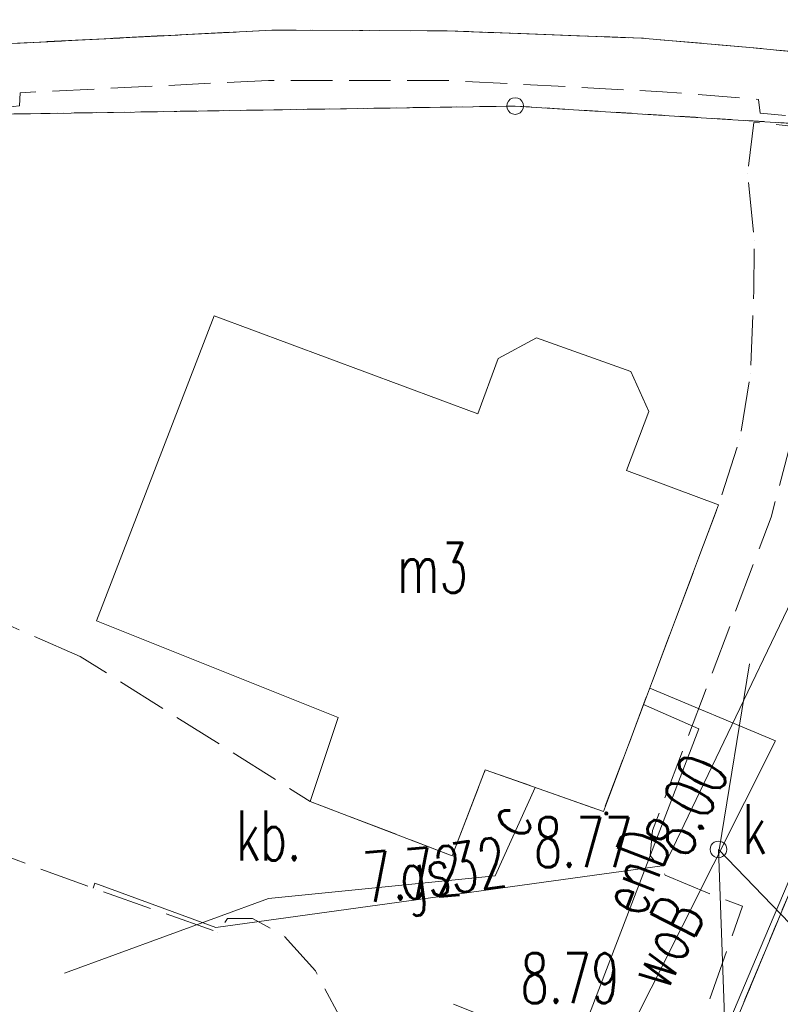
# Model space of a CAD drawing. Header units: millimetres. Extents: x -367306 to 168495, y -187323 to 82034.
# Tile 136 of 170: x 33452 to 56310, y 22921 to 52512. Entities that reach past the tile are written whole.
import ezdxf

# ---------------------------------------------------------------- set-up
doc = ezdxf.new("R2010")
doc.units = ezdxf.units.MM
doc.header["$MEASUREMENT"] = 0
for name, pattern in [('L_0_03', [1000, 500, -500]), ('L_0_04', [1500, 1000, -500]), ('L_0_05', [1750, 1250, -500]), ('L_0_06', [2000, 1500, -500])]:
    doc.linetypes.add(name, pattern=pattern)
for name, color, linetype, lineweight in [('Nowe_0_Nr_pióra__9', 7, 'Continuous', 13), ('Nowe_EGBU_Nr_pióra__8', 7, 'Continuous', 13), ('Nowe_EGBU_Nr_pióra__9', 7, 'Continuous', 13), ('Nowe_EGBU_O_Nr_pióra__8', 7, 'Continuous', 13), ('Nowe_EGDE_Nr_pióra__8', 7, 'Continuous', 13), ('Nowe_EGDE_Nr_pióra__9', 7, 'Continuous', 13), ('Nowe_EGKK_Nr_pióra__9', 7, 'Continuous', 13), ('Nowe_EGPG_Nr_pióra__8', 7, 'Continuous', 13), ('Nowe_EGPG_Nr_pióra__9', 7, 'Continuous', 13), ('Nowe_EGUG_Nr_pióra__8', 7, 'Continuous', 13), ('Nowe_EGUG_Nr_pióra__9', 7, 'Continuous', 13), ('Nowe_GUPPRZ_O_Nr_pióra__8', 7, 'Continuous', 13), ('Nowe_GUPPRZ_O_Nr_pióra__9', 7, 'Continuous', 13), ('Nowe_OTKC_Nr_pióra__8', 7, 'Continuous', 13), ('Nowe_OTKC_Nr_pióra__9', 7, 'Continuous', 13), ('Nowe_OTKJ_Nr_pióra__8', 7, 'Continuous', 13), ('Nowe_OTKJ_Nr_pióra__9', 7, 'Continuous', 13), ('Nowe_OTKK_Nr_pióra__8', 7, 'Continuous', 13), ('Nowe_OTKK_Nr_pióra__9', 7, 'Continuous', 13), ('Nowe_OTKU_Nr_pióra__8', 7, 'Continuous', 13), ('Nowe_OTKU_Nr_pióra__9', 7, 'Continuous', 13), ('Nowe_OTKU_O_Nr_pióra__8', 7, 'Continuous', 13), ('Nowe_OTOO_Nr_pióra__8', 7, 'Continuous', 13), ('Nowe_OTOO_Nr_pióra__9', 7, 'Continuous', 13), ('Nowe_OTRS_Nr_pióra__7', 7, 'Continuous', 13), ('Nowe_OTRS_Nr_pióra__8', 7, 'Continuous', 13), ('Nowe_OTRS_Nr_pióra__9', 7, 'Continuous', 13), ('Nowe_OTRS_O_Nr_pióra__8', 7, 'Continuous', 13), ('Nowe_SUCP_Nr_pióra__8', 7, 'Continuous', 13), ('Nowe_SUCP_Nr_pióra__9', 7, 'Continuous', 13), ('Nowe_SUCP_O_Nr_pióra__8', 7, 'Continuous', 13), ('Nowe_SUEP_Nr_pióra__8', 7, 'Continuous', 13), ('Nowe_SUEP_Nr_pióra__9', 7, 'Continuous', 13), ('Nowe_SUEP_O_Nr_pióra__8', 7, 'Continuous', 13), ('Nowe_SUGP_Nr_pióra__8', 7, 'Continuous', 13), ('Nowe_SUGP_Nr_pióra__9', 7, 'Continuous', 13), ('Nowe_SUGP_O_Nr_pióra__8', 7, 'Continuous', 13), ('Nowe_SUKP_Nr_pióra__8', 7, 'Continuous', 13), ('Nowe_SUKP_Nr_pióra__9', 7, 'Continuous', 13), ('Nowe_SUKS_Nr_pióra__8', 7, 'Continuous', 13), ('Nowe_SUKS_Nr_pióra__9', 7, 'Continuous', 13), ('Nowe_SUKS_O_Nr_pióra__8', 7, 'Continuous', 13), ('Nowe_SUWP_Nr_pióra__8', 7, 'Continuous', 13), ('Nowe_SUWP_Nr_pióra__9', 7, 'Continuous', 13), ('Nowe_SUWP_O_Nr_pióra__8', 7, 'Continuous', 13)]:
    doc.layers.add(name, color=color, linetype=linetype, lineweight=lineweight)
doc.styles.add('STYL_AUTOMATYCZNY_3', font='Simplex.shx')

msp = doc.modelspace()

# ---------------------------------------------------------------- hatches: boundary and pattern name
at = {"layer": 'Nowe_OTRS_Nr_pióra__7', "linetype": 'Continuous', "lineweight": 13}
msp.add_hatch(color=7, dxfattribs=at).paths.add_polyline_path([(51036.4, 28656), (51038, 28644.3), (51042.5, 28633.5), (51049.6, 28624.2), (51058.9, 28617), (51069.8, 28612.5), (51081.4, 28611), (51093.1, 28612.5), (51103.9, 28617), (51113.3, 28624.2), (51120.4, 28633.5), (51124.9, 28644.3), (51126.4, 28656), (51124.9, 28667.6), (51120.4, 28678.5), (51113.3, 28687.8), (51103.9, 28695), (51093.1, 28699.5), (51081.4, 28701), (51069.8, 28699.5), (51058.9, 28695), (51049.6, 28687.8), (51042.5, 28678.5), (51038, 28667.6)])

# ---------------------------------------------------------------- linework, layer by layer
at = {"layer": 'Nowe_0_Nr_pióra__9', "color": 7, "linetype": 'L_0_04', "lineweight": 13}
msp.add_lwpolyline([(-54175.8, -16615), (-36542.5, 13691.6), (-32491.5, 24497.6), (-41006.9, 52709.3), (-354.8, 78621.1), (4924.1, 35501.4), (-2954.1, 7738.8), (31962.3, -8247.3), (46488.5, 22925.7), (96328.3, 3296.1), (84395.1, -59501.6), (78496.2, -91288.2), (63259, -147476.2), (43808.2, -176834.2), (-26519.8, -152286.8), (-79150.4, -133916.5), (-87259.9, -85957.4)], close=True, dxfattribs=at)
at = {"layer": 'Nowe_EGBU_Nr_pióra__8', "color": 7, "linetype": 'Continuous', "lineweight": 13}
for p, q in [((39291.6, 43617), (39291.7, 43617)), ((48981.6, 42947), (48981.7, 42947)), ((47831.6, 42327), (47831.7, 42327)), ((51821.6, 41937), (51821.7, 41937)), ((47221.6, 40667), (47221.7, 40667)), ((52361.6, 40737), (52361.7, 40737)), ((51691.6, 38967), (51691.7, 38967)), ((54451.6, 37927), (54451.7, 37927)), ((35761.6, 34447), (35761.7, 34447)), ((43021.6, 31537), (43021.7, 31537)), ((47441.6, 29967), (47441.7, 29967)), ((42181.6, 29017), (42181.7, 29017)), ((50991.6, 28717), (50991.7, 28717)), ((46451.6, 27387), (46451.7, 27387))]:
    msp.add_line(p, q, dxfattribs=at)
at = {"layer": 'Nowe_EGBU_Nr_pióra__9', "color": 7, "linetype": 'Continuous', "lineweight": 13, "flags": 128}
msp.add_lwpolyline([(50991.6, 28717), (47441.6, 29967), (46451.6, 27387), (42181.6, 29017), (43021.6, 31537), (35761.6, 34447), (39291.6, 43617), (47221.6, 40667), (47831.6, 42327), (48981.6, 42947), (51821.6, 41937), (52361.6, 40737), (51691.6, 38967), (54451.6, 37927)], close=True, dxfattribs=at)
at = {"layer": 'Nowe_EGDE_Nr_pióra__8', "color": 7, "linetype": 'Continuous', "lineweight": 13}
msp.add_line((48341.6, 49917), (48341.7, 49917), dxfattribs=at)
msp.add_line((48341.6, 49917), (48341.7, 49917), dxfattribs=at)
at = {"layer": 'Nowe_EGDE_Nr_pióra__9', "color": 7, "linetype": 'Continuous', "lineweight": 13, "flags": 128}
for points in [[(50221.6, 10987), (65251.6, 47097), (62561.6, 48377), (58241.6, 49297), (48341.6, 49917), (33091.6, 49677), (19761.6, 48517), (7131.6, 45977), (-1038.4, 43667), (-6478.4, 39617), (-7768.4, 34407)], [(44331.6, -27593), (59791.6, 2597), (76491.6, -4103), (75171.6, 3647), (70471.6, 39997), (65251.6, 47097), (50221.6, 10987), (-7768.4, 34407), (-12278.4, 26477), (-17648.4, 3857), (15671.6, -9583)]]:
    msp.add_lwpolyline(points, close=True, dxfattribs=at)
for points in [[(33091.6, 49677), (48341.6, 49917)], [(48341.6, 49917), (58241.6, 49297)]]:
    msp.add_lwpolyline(points, dxfattribs=at)
at = {"layer": 'Nowe_EGKK_Nr_pióra__9', "color": 7, "linetype": 'L_0_06', "lineweight": 13, "flags": 128}
msp.add_lwpolyline([(75171.6, 3647), (70471.6, 39997), (65251.6, 47097), (50221.6, 10987), (48471.6, 5557), (35521.6, -17603), (33560.7, -20824.5), (44331.6, -27593), (52047.3, -12525.9), (69441.6, -2313), (77721.6, -12313), (76491.6, -4103)], close=True, dxfattribs=at)
at = {"layer": 'Nowe_EGPG_Nr_pióra__8', "color": 7, "linetype": 'Continuous', "lineweight": 13}
for p, q in [((48139.4, 50063.9), (48139.4, 50063.9)), ((48194.7, 50119.2), (48194.7, 50119.2)), ((48264.4, 50154.7), (48264.4, 50154.7)), ((48341.6, 50167), (48341.7, 50167)), ((48418.9, 50154.7), (48418.9, 50154.7)), ((48488.6, 50119.2), (48488.6, 50119.2)), ((48543.9, 50063.9), (48543.9, 50063.9)), ((48091.6, 49917), (48091.7, 49917)), ((48103.9, 49994.2), (48103.9, 49994.2)), ((48103.9, 49839.7), (48103.9, 49839.7)), ((48139.4, 49770), (48139.4, 49770)), ((48194.7, 49714.7), (48194.7, 49714.7)), ((48488.6, 49714.7), (48488.6, 49714.7)), ((48543.9, 49770), (48543.9, 49770)), ((48579.4, 49994.2), (48579.4, 49994.2)), ((48579.4, 49839.7), (48579.4, 49839.7)), ((48591.6, 49917), (48591.7, 49917)), ((48264.4, 49679.2), (48264.4, 49679.2)), ((48341.6, 49667), (48341.7, 49667)), ((48418.9, 49679.2), (48418.9, 49679.2))]:
    msp.add_line(p, q, dxfattribs=at)
at = {"layer": 'Nowe_EGPG_Nr_pióra__9', "color": 7, "linetype": 'Continuous', "lineweight": 13, "flags": 128}
msp.add_lwpolyline([(48341.6, 50167), (48418.9, 50154.7), (48488.6, 50119.2), (48543.9, 50063.9), (48579.4, 49994.2), (48591.6, 49917), (48579.4, 49839.7), (48543.9, 49770), (48488.6, 49714.7), (48418.9, 49679.2), (48341.6, 49667), (48264.4, 49679.2), (48194.7, 49714.7), (48139.4, 49770), (48103.9, 49839.7), (48091.6, 49917), (48103.9, 49994.2), (48139.4, 50063.9), (48194.7, 50119.2), (48264.4, 50154.7)], close=True, dxfattribs=at)
at = {"layer": 'Nowe_EGUG_Nr_pióra__8', "color": 7, "linetype": 'Continuous', "lineweight": 13}
msp.add_line((48341.6, 49917), (48341.7, 49917), dxfattribs=at)
msp.add_line((48341.6, 49917), (48341.7, 49917), dxfattribs=at)
at = {"layer": 'Nowe_EGUG_Nr_pióra__9', "color": 7, "linetype": 'L_0_03', "lineweight": 13, "flags": 128}
for points in [[(50221.6, 10987), (65251.6, 47097), (62561.6, 48377), (58241.6, 49297), (48341.6, 49917), (33091.6, 49677), (19761.6, 48517), (7131.6, 45977), (-1038.4, 43667), (-6478.4, 39617), (-7768.4, 34407), (-15289, 2905.3), (15671.6, -9583), (33560.7, -20824.5), (35521.6, -17603), (48471.6, 5557)], [(75171.6, 3647), (70471.6, 39997), (65251.6, 47097), (50221.6, 10987), (48471.6, 5557), (35521.6, -17603), (33560.7, -20824.5), (44331.6, -27593), (52047.3, -12525.9), (69441.6, -2313), (77721.6, -12313), (76491.6, -4103)]]:
    msp.add_lwpolyline(points, close=True, dxfattribs=at)
for points in [[(33091.6, 49677), (48341.6, 49917)], [(48341.6, 49917), (58241.6, 49297)]]:
    msp.add_lwpolyline(points, dxfattribs=at)
at = {"layer": 'Nowe_GUPPRZ_O_Nr_pióra__8', "color": 7, "linetype": 'Continuous', "lineweight": 13}
msp.add_line((54451.6, 27577), (54451.7, 27577), dxfattribs=at)
at = {"layer": 'Nowe_GUPPRZ_O_Nr_pióra__9', "color": 7, "linetype": 'Continuous', "lineweight": 13, "flags": 128}
msp.add_lwpolyline([(54451.6, 27577), (56595, 25346.8), (58555, 25346.8)], dxfattribs=at)
at = {"layer": 'Nowe_OTKC_Nr_pióra__8', "color": 7, "linetype": 'Continuous', "lineweight": 13}
for p, q in [((41031.6, 52197), (41031.7, 52197)), ((46301.6, 52177), (46301.7, 52177)), ((33461.6, 51807), (33461.7, 51807)), ((52141.6, 51957), (52141.7, 51957)), ((55391.6, 51677), (55391.7, 51677)), ((40931.6, 50687), (40931.7, 50687)), ((40931.6, 50687), (40931.7, 50687)), ((46271.6, 50687), (46271.7, 50687)), ((33461.6, 50317), (33461.7, 50317)), ((52771.6, 50347), (52771.7, 50347)), ((55651.6, 50117), (55651.7, 50117)), ((55707.2, 49702), (55707.3, 49702))]:
    msp.add_line(p, q, dxfattribs=at)
at = {"layer": 'Nowe_OTKC_Nr_pióra__9', "color": 7, "linetype": 'L_0_05', "lineweight": 13, "flags": 128}
for points in [[(33461.6, 51807), (41031.6, 52197), (46301.6, 52177), (52141.6, 51957), (55391.6, 51677), (57841.6, 51437), (60391.6, 51097), (62981.6, 50677), (65321.6, 50227), (67061.6, 49737), (68881.6, 48917), (68601.6, 48367), (68651.6, 47997), (69431.6, 46627), (71991.6, 41617), (72201.6, 41037), (73451.6, 35607), (73831.6, 32457), (74101.6, 32117), (74471.6, 31977), (76431.6, 32237), (76931.6, 28187), (76231.6, 28057), (75461.6, 27667), (74881.6, 27167), (74611.6, 26527), (75881.6, 16457), (76941.6, 7897), (77231.6, 7427), (77721.6, 7167), (78451.6, 6997), (78251.6, 2937), (77991.6, 1957), (77531.6, 1027), (75411.6, 1377), (76021.6, 2427), (74231.6, 16347), (72971.6, 26287), (71791.6, 35367), (70711.6, 40207), (68391.6, 44937), (68101.6, 45347), (67781.6, 45867), (66931.6, 46717), (65971.6, 47287), (63571.6, 48477), (62331.6, 48997), (61081.6, 49307), (59091.6, 49627), (56651.6, 49907), (56631.6, 49617), (55707.2, 49702), (55651.6, 50117), (52771.6, 50347), (46271.6, 50687), (40931.6, 50687)], [(40931.6, 50687), (33461.6, 50317), (33441.6, 49927), (19970.9, 48535.2), (14602.6, 47479.5), (7131.6, 45977), (-1038.4, 43667), (-10544.6, 40736.8), (-13708.4, 39767), (-21133.6, 36525.6), (-27338.4, 33817), (-48382.6, 23335.5), (-59063, 17959.1)]]:
    msp.add_lwpolyline(points, dxfattribs=at)
at = {"layer": 'Nowe_OTKJ_Nr_pióra__8', "color": 7, "linetype": 'Continuous', "lineweight": 13}
for p, q in [((41031.6, 52197), (41031.7, 52197)), ((46301.6, 52177), (46301.7, 52177)), ((52141.6, 51957), (52141.7, 51957)), ((55391.6, 51677), (55391.7, 51677))]:
    msp.add_line(p, q, dxfattribs=at)
at = {"layer": 'Nowe_OTKJ_Nr_pióra__9', "color": 7, "linetype": 'L_0_06', "lineweight": 13, "flags": 128}
msp.add_lwpolyline([(-59229.9, 19469.7), (-44819.2, 27191.1), (-30634, 34559.6), (-24257.2, 37455), (-18281, 40190.7), (-13554.2, 41959.5), (-5076.3, 44551.6), (7270.2, 48067.6), (16773.8, 50269), (23239.5, 51190.7), (32222.6, 51752.2), (41031.6, 52197), (46301.6, 52177), (52141.6, 51957), (55391.6, 51677), (57841.6, 51437), (60391.6, 51097), (62981.6, 50677), (65321.6, 50227), (67061.6, 49737), (68881.6, 48917), (70241.6, 47997), (71571.6, 46717), (72751.6, 45147), (73551.6, 43807), (74461.6, 42007), (75151.6, 40047), (75448.6, 38664.6), (83358.5, 36552.2), (83731.6, 38027), (84411.6, 39397), (85301.6, 40597), (86741.6, 42017), (88101.6, 42727), (89591.6, 42997), (91121.6, 42927), (92551.6, 42547), (93881.6, 41847), (94981.6, 40827), (95821.6, 39547), (96561.6, 37677), (96991.6, 36157), (97101.6, 34757)], dxfattribs=at)
at = {"layer": 'Nowe_OTKK_Nr_pióra__8', "color": 7, "linetype": 'Continuous', "lineweight": 13}
for p, q in [((41031.6, 52197), (41031.7, 52197)), ((46301.6, 52177), (46301.7, 52177)), ((33461.6, 51807), (33461.7, 51807)), ((52141.6, 51957), (52141.7, 51957)), ((55391.6, 51677), (55391.7, 51677))]:
    msp.add_line(p, q, dxfattribs=at)
at = {"layer": 'Nowe_OTKK_Nr_pióra__9', "color": 7, "linetype": 'Continuous', "lineweight": 13, "flags": 128}
msp.add_lwpolyline([(7270.2, 48067.6), (16773.8, 50269), (23239.5, 51190.7), (32222.6, 51752.2), (33461.6, 51807), (41031.6, 52197), (46301.6, 52177), (52141.6, 51957), (55391.6, 51677), (57841.6, 51437), (60391.6, 51097), (62981.6, 50677), (65321.6, 50227), (67061.6, 49737), (68881.6, 48917), (70241.6, 47997), (71571.6, 46717), (72751.6, 45147)], dxfattribs=at)
at = {"layer": 'Nowe_OTKU_Nr_pióra__8', "color": 7, "linetype": 'Continuous', "lineweight": 13}
for p, q in [((55511.6, 49427), (55511.7, 49427)), ((55321.6, 47887), (55321.7, 47887)), ((55531.6, 45887), (55531.7, 45887)), ((55511.6, 44387), (55511.7, 44387)), ((55411.6, 41877), (55411.7, 41877)), ((55091.6, 39897), (55091.7, 39897)), ((54451.6, 37927), (54451.7, 37927)), ((56031.6, 37557), (56031.7, 37557)), ((35271.6, 33377), (35271.7, 33377)), ((47441.6, 29967), (47441.7, 29967)), ((42181.6, 29017), (42181.7, 29017)), ((50991.6, 28717), (50991.7, 28717)), ((52471.6, 28147), (52471.7, 28147)), ((46451.6, 27387), (46451.7, 27387)), ((52401.6, 27397), (52401.7, 27397)), ((52851.6, 26807), (52851.7, 26807)), ((35741.6, 26377), (35741.7, 26377)), ((54191.6, 26237), (54191.7, 26237)), ((55176.6, 25869.5), (55176.7, 25869.5)), ((39701.6, 25497), (39701.7, 25497)), ((40451.6, 25497), (40451.7, 25497)), ((39408.7, 25091.5), (39408.8, 25091.5)), ((41381.6, 24997), (41381.7, 24997)), ((42341.6, 23927), (42341.7, 23927))]:
    msp.add_line(p, q, dxfattribs=at)
at = {"layer": 'Nowe_OTKU_Nr_pióra__9', "color": 7, "linetype": 'L_0_06', "lineweight": 13, "flags": 128}
msp.add_lwpolyline([(35271.6, 33377), (25858, 37476.9), (24719.7, 34123.2), (24021.6, 31967), (31051.6, 29207), (31001.6, 28127), (35741.6, 26377), (39408.7, 25091.5), (39701.6, 25497), (40451.6, 25497), (41381.6, 24997), (42341.6, 23927), (43051.6, 22587), (43441.6, 20887), (50141.6, 18267), (52210.1, 17487.7), (55176.6, 25869.5), (54191.6, 26237), (52851.6, 26807), (52401.6, 27397), (52471.6, 28147), (56031.6, 37557), (56761.6, 40317), (57031.6, 42817), (57111.6, 45657), (56891.6, 47447), (56801.6, 49297), (55511.6, 49427), (55321.6, 47887), (55531.6, 45887), (55511.6, 44387), (55411.6, 41877), (55091.6, 39897), (54451.6, 37927), (50991.6, 28717), (47441.6, 29967), (46451.6, 27387), (42181.6, 29017)], close=True, dxfattribs=at)
at = {"layer": 'Nowe_OTOO_Nr_pióra__8', "color": 7, "linetype": 'Continuous', "lineweight": 13}
msp.add_line((55703.5, 24599), (55703.6, 24599), dxfattribs=at)
at = {"layer": 'Nowe_OTOO_Nr_pióra__9', "color": 7, "linetype": 'Continuous', "lineweight": 13, "flags": 128}
msp.add_lwpolyline([(14021.6, 25607), (49625.2, 11227.8), (50253.3, 11712.4), (50357.7, 11959.1), (55703.5, 24599), (65251.6, 47097)], dxfattribs=at)
at = {"layer": 'Nowe_OTRS_Nr_pióra__8', "color": 7, "linetype": 'Continuous', "lineweight": 13}
for p, q in [((51036.4, 28656), (51036.5, 28656)), ((51038, 28667.6), (51038, 28667.6)), ((51038, 28644.3), (51038, 28644.3)), ((51042.5, 28678.5), (51042.5, 28678.5)), ((51042.5, 28633.5), (51042.5, 28633.5)), ((51049.6, 28687.8), (51049.7, 28687.8)), ((51049.6, 28624.2), (51049.7, 28624.2)), ((51058.9, 28695), (51059, 28695)), ((51058.9, 28617), (51059, 28617)), ((51069.8, 28699.5), (51069.8, 28699.5)), ((51069.8, 28612.5), (51069.8, 28612.5)), ((51081.4, 28701), (51081.5, 28701)), ((51081.4, 28611), (51081.5, 28611)), ((51093.1, 28699.5), (51093.1, 28699.5)), ((51093.1, 28612.5), (51093.1, 28612.5)), ((51103.9, 28695), (51104, 28695)), ((51103.9, 28617), (51104, 28617)), ((51113.3, 28687.8), (51113.3, 28687.8)), ((51113.3, 28624.2), (51113.3, 28624.2)), ((51120.4, 28678.5), (51120.5, 28678.5)), ((51120.4, 28633.5), (51120.5, 28633.5)), ((51124.9, 28667.6), (51125, 28667.6)), ((51124.9, 28644.3), (51125, 28644.3)), ((51126.4, 28656), (51126.5, 28656))]:
    msp.add_line(p, q, dxfattribs=at)
at = {"layer": 'Nowe_OTRS_Nr_pióra__9', "color": 7, "linetype": 'Continuous', "lineweight": 13, "flags": 128}
msp.add_lwpolyline([(51036.4, 28656), (51038, 28644.3), (51042.5, 28633.5), (51049.6, 28624.2), (51058.9, 28617), (51069.8, 28612.5), (51081.4, 28611), (51093.1, 28612.5), (51103.9, 28617), (51113.3, 28624.2), (51120.4, 28633.5), (51124.9, 28644.3), (51126.4, 28656), (51124.9, 28667.6), (51120.4, 28678.5), (51113.3, 28687.8), (51103.9, 28695), (51093.1, 28699.5), (51081.4, 28701), (51069.8, 28699.5), (51058.9, 28695), (51049.6, 28687.8), (51042.5, 28678.5), (51038, 28667.6)], close=True, dxfattribs=at)
at = {"layer": 'Nowe_SUCP_Nr_pióra__8', "color": 7, "linetype": 'Continuous', "lineweight": 13}
for p, q in [((48941.6, 29437), (48941.7, 29437)), ((47741.6, 26787), (47741.7, 26787)), ((40931.6, 26097), (40931.7, 26097)), ((34798.6, 23853.4), (34798.7, 23853.4))]:
    msp.add_line(p, q, dxfattribs=at)
at = {"layer": 'Nowe_SUCP_Nr_pióra__9', "color": 7, "linetype": 'Continuous', "lineweight": 13, "flags": 128}
msp.add_lwpolyline([(34798.6, 23853.4), (40931.6, 26097), (47741.6, 26787), (48941.6, 29437)], dxfattribs=at)
at = {"layer": 'Nowe_SUEP_Nr_pióra__8', "color": 7, "linetype": 'Continuous', "lineweight": 13}
for p, q in [((52197.4, 31926.7), (52197.5, 31926.7)), ((52197.4, 31926.7), (52197.5, 31926.7)), ((53865, 31200.4), (53865.1, 31200.4)), ((53865, 31200.4), (53865.1, 31200.4))]:
    msp.add_line(p, q, dxfattribs=at)
at = {"layer": 'Nowe_SUEP_Nr_pióra__9', "color": 7, "linetype": 'Continuous', "lineweight": 13, "flags": 128}
msp.add_lwpolyline([(46299.8, 11795.5), (47186.2, 14140), (50245.5, 21773.9), (53865, 31200.4), (52197.4, 31926.7)], dxfattribs=at)
msp.add_lwpolyline([(46299.8, 11795.5), (47186.2, 14140), (50245.5, 21773.9), (53865, 31200.4), (52197.4, 31926.7)], dxfattribs=at)
at = {"layer": 'Nowe_SUGP_Nr_pióra__8', "color": 7, "linetype": 'Continuous', "lineweight": 13}
for p, q in [((52831.6, 27097), (52831.7, 27097)), ((35661.6, 26407), (35661.7, 26407)), ((35711.6, 26557), (35711.7, 26557)), ((39341.6, 25227), (39341.7, 25227))]:
    msp.add_line(p, q, dxfattribs=at)
at = {"layer": 'Nowe_SUGP_Nr_pióra__9', "color": 7, "linetype": 'Continuous', "lineweight": 13, "flags": 128}
msp.add_lwpolyline([(35661.6, 26407), (35711.6, 26557), (39341.6, 25227), (52831.6, 27097), (58551.6, 39017), (60661.6, 41197), (62591.6, 45817), (64041.6, 47427)], dxfattribs=at)
at = {"layer": 'Nowe_SUKP_Nr_pióra__8', "color": 7, "linetype": 'Continuous', "lineweight": 13}
for p, q in [((55388.7, 33152.7), (55388.8, 33152.7)), ((54451.6, 27577), (54451.7, 27577)), ((54476, 27563), (54476.1, 27563))]:
    msp.add_line(p, q, dxfattribs=at)
at = {"layer": 'Nowe_SUKP_Nr_pióra__9', "color": 7, "linetype": 'Continuous', "lineweight": 13, "flags": 128}
for points in [[(55388.7, 33152.7), (54476, 27563)], [(53351.6, 7807), (54681.6, 21157), (54451.6, 27577)]]:
    msp.add_lwpolyline(points, dxfattribs=at)
at = {"layer": 'Nowe_SUKS_Nr_pióra__8', "color": 7, "linetype": 'Continuous', "lineweight": 13}
for p, q in [((54386.9, 27818.5), (54387, 27818.5)), ((54451.6, 27827), (54451.7, 27827)), ((54516.3, 27818.5), (54516.4, 27818.5)), ((54201.6, 27577), (54201.7, 27577)), ((54210.1, 27641.7), (54210.2, 27641.7)), ((54235.1, 27702), (54235.2, 27702)), ((54274.8, 27753.8), (54274.9, 27753.8)), ((54326.6, 27793.5), (54326.7, 27793.5)), ((54576.6, 27793.5), (54576.7, 27793.5)), ((54628.4, 27753.8), (54628.4, 27753.8)), ((54668.1, 27702), (54668.2, 27702)), ((54693.1, 27641.7), (54693.2, 27641.7)), ((54701.6, 27577), (54701.7, 27577)), ((54210.1, 27512.3), (54210.2, 27512.3)), ((54235.1, 27452), (54235.2, 27452)), ((54274.8, 27400.2), (54274.9, 27400.2)), ((54326.6, 27360.5), (54326.7, 27360.5)), ((54386.9, 27335.5), (54387, 27335.5)), ((54451.6, 27327), (54451.7, 27327)), ((54516.3, 27335.5), (54516.4, 27335.5)), ((54576.6, 27360.5), (54576.7, 27360.5)), ((54628.4, 27400.2), (54628.4, 27400.2)), ((54668.1, 27452), (54668.2, 27452)), ((54693.1, 27512.3), (54693.2, 27512.3))]:
    msp.add_line(p, q, dxfattribs=at)
at = {"layer": 'Nowe_SUKS_Nr_pióra__9', "color": 7, "linetype": 'Continuous', "lineweight": 13, "flags": 128}
msp.add_lwpolyline([(54451.6, 27827), (54516.3, 27818.5), (54576.6, 27793.5), (54628.4, 27753.8), (54668.1, 27702), (54693.1, 27641.7), (54701.6, 27577), (54693.1, 27512.3), (54668.1, 27452), (54628.4, 27400.2), (54576.6, 27360.5), (54516.3, 27335.5), (54451.6, 27327), (54386.9, 27335.5), (54326.6, 27360.5), (54274.8, 27400.2), (54235.1, 27452), (54210.1, 27512.3), (54201.6, 27577), (54210.1, 27641.7), (54235.1, 27702), (54274.8, 27753.8), (54326.6, 27793.5), (54386.9, 27818.5)], close=True, dxfattribs=at)
at = {"layer": 'Nowe_SUWP_Nr_pióra__8', "color": 7, "linetype": 'Continuous', "lineweight": 13}
for p, q in [((52384.2, 32423.9), (52384.3, 32423.9)), ((56161.6, 30837), (56161.7, 30837))]:
    msp.add_line(p, q, dxfattribs=at)
at = {"layer": 'Nowe_SUWP_Nr_pióra__9', "color": 7, "linetype": 'Continuous', "lineweight": 13, "flags": 128}
msp.add_lwpolyline([(52384.2, 32423.9), (56161.6, 30837), (49621.6, 17827), (47881.6, 12257), (46684.4, 9657.6)], dxfattribs=at)

# ---------------------------------------------------------------- texts
at = {"layer": 'Nowe_EGBU_O_Nr_pióra__8', "color": 7, "linetype": 'Continuous', "lineweight": 13, "insert": (44798.3, 35288), "char_height": 1500, "attachment_point": 7, "style": 'STYL_AUTOMATYCZNY_3'}
msp.add_mtext('\\A1;{\\W0.660000x;\\pql;\\FSimplex.shx;m3}', dxfattribs=at)
at = {"layer": 'Nowe_GUPPRZ_O_Nr_pióra__8', "color": 7, "linetype": 'Continuous', "lineweight": 13, "char_height": 1500, "attachment_point": 7, "style": 'STYL_AUTOMATYCZNY_3'}
for s, insert, rotation in [('\\A1;{\\W0.660000x;\\pql;\\FSimplex.shx;8.00}', (53519, 27257), 64), ('\\A1;{\\W0.660000x;\\pql;\\FSimplex.shx;7.72}', (43833.7, 25981), 4.6)]:
    msp.add_mtext(s, dxfattribs=dict(at, insert=insert, rotation=rotation))
at = {"layer": 'Nowe_OTKU_O_Nr_pióra__8', "color": 7, "linetype": 'Continuous', "lineweight": 13, "insert": (39962, 27245.9), "char_height": 1500, "attachment_point": 7, "style": 'STYL_AUTOMATYCZNY_3'}
msp.add_mtext('\\A1;{\\W0.660000x;\\pql;\\FSimplex.shx;kb.}', dxfattribs=at)
at = {"layer": 'Nowe_OTRS_O_Nr_pióra__8', "color": 7, "linetype": 'Continuous', "lineweight": 13, "char_height": 1500, "attachment_point": 7, "style": 'STYL_AUTOMATYCZNY_3'}
for s, insert in [('\\A1;{\\W0.660000x;\\pql;\\FSimplex.shx;8.77}', (48906, 27043.6)), ('\\A1;{\\W0.660000x;\\pql;\\FSimplex.shx;8.79}', (48505.9, 22956.9))]:
    msp.add_mtext(s, dxfattribs=dict(at, insert=insert))
at = {"layer": 'Nowe_SUCP_O_Nr_pióra__8', "color": 7, "linetype": 'Continuous', "lineweight": 13, "insert": (48556.8, 27807.3), "char_height": 1500, "attachment_point": 7, "rotation": 60.1, "style": 'STYL_AUTOMATYCZNY_3'}
msp.add_mtext('\\A1;{\\W0.660000x;\\pql;\\FSimplex.shx;c}', dxfattribs=at)
at = {"layer": 'Nowe_SUEP_O_Nr_pióra__8', "color": 7, "linetype": 'Continuous', "lineweight": 13, "insert": (52187.5, 25482.8), "char_height": 1500, "attachment_point": 7, "rotation": 69, "style": 'STYL_AUTOMATYCZNY_3'}
msp.add_mtext('\\A1;{\\W0.660000x;\\pql;\\FSimplex.shx;enD}', dxfattribs=at)
at = {"layer": 'Nowe_SUGP_O_Nr_pióra__8', "color": 7, "linetype": 'Continuous', "lineweight": 13, "insert": (45030.2, 25537.8), "char_height": 1500, "attachment_point": 7, "rotation": 7.9, "style": 'STYL_AUTOMATYCZNY_3'}
msp.add_mtext('\\A1;{\\W0.660000x;\\pql;\\FSimplex.shx;gs32}', dxfattribs=at)
at = {"layer": 'Nowe_SUKS_O_Nr_pióra__8', "color": 7, "linetype": 'Continuous', "lineweight": 13, "insert": (55176.8, 27439.3), "char_height": 1500, "attachment_point": 7, "style": 'STYL_AUTOMATYCZNY_3'}
msp.add_mtext('\\A1;{\\W0.660000x;\\pql;\\FSimplex.shx;k}', dxfattribs=at)
at = {"layer": 'Nowe_SUWP_O_Nr_pióra__8', "color": 7, "linetype": 'Continuous', "lineweight": 13, "insert": (52897.6, 23267.3), "char_height": 1500, "attachment_point": 7, "rotation": 63.3, "style": 'STYL_AUTOMATYCZNY_3'}
msp.add_mtext('\\A1;{\\W0.660000x;\\pql;\\FSimplex.shx;woB}', dxfattribs=at)

doc.saveas('drawing.dxf')
